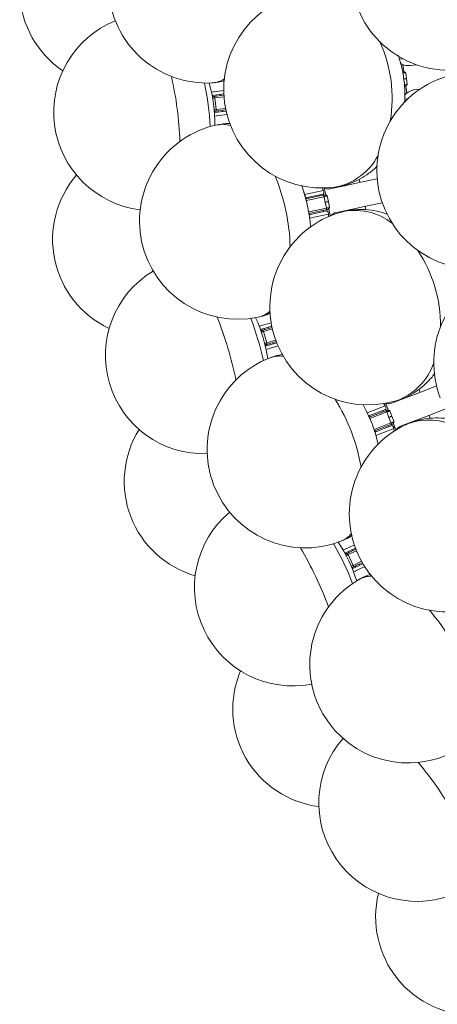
# Model space of a CAD drawing. Header units: millimetres. Extents: x 95 to 591, y 325 to 1119.
# Tile 2 of 55: x 245 to 288, y 386 to 487. Entities that reach past the tile are written whole.
import ezdxf

# ---------------------------------------------------------------- set-up
doc = ezdxf.new("R2010")
doc.units = ezdxf.units.MM

msp = doc.modelspace()

# ---------------------------------------------------------------- linework, layer by layer
at = {"color": 7, "linetype": 'Continuous', "lineweight": 15}
for p, q in [((284.07, 482.58), (284.41, 482.62)), ((284.42, 482.04), (284.52, 481.32)), ((285.21, 481.93), (285.82, 482.01)), ((284.71, 481.2), (284.79, 480.61)), ((284.79, 480.61), (284.87, 480.02)), ((284.81, 479.13), (284.71, 479.85)), ((264.95, 479.24), (266.2, 479.4)), ((264.95, 479.24), (265.31, 479.28)), ((266.21, 479.05), (265.02, 478.89)), ((265.12, 478.78), (265.1, 478.9)), ((265.23, 478.79), (266.22, 478.92)), ((266.23, 478.77), (265.29, 478.65)), ((265.44, 477.46), (265.29, 478.65)), ((265.42, 478.82), (265.4, 478.94)), ((265.85, 478.87), (265.84, 479)), ((286.15, 479.53), (285.54, 479.45)), ((284.95, 478.57), (284.6, 478.52)), ((265.25, 477.15), (266.44, 477.31)), ((266.52, 476.97), (265.27, 476.8)), ((265.63, 476.85), (265.27, 476.8)), ((265.33, 477.17), (265.31, 477.29)), ((266.41, 477.43), (265.42, 477.3)), ((265.44, 477.46), (266.38, 477.58)), ((265.63, 477.21), (265.62, 477.33)), ((266.07, 477.26), (266.05, 477.39)), ((280.05, 470.05), (279.98, 470.38)), ((274.42, 468.83), (276.34, 469.23)), ((276.3, 468.87), (274.52, 468.49)), ((274.55, 468.37), (276.29, 468.74)), ((276.4, 468.6), (274.59, 468.22)), ((276.02, 468.68), (275.99, 468.8)), ((276.34, 469.23), (276.22, 469.48)), ((276.52, 468.02), (276.4, 468.6)), ((276.42, 469.48), (276.57, 468.78)), ((276.72, 468.67), (276.85, 468.09)), ((274.56, 468.37), (274.53, 468.49)), ((274.66, 468.39), (274.63, 468.51)), ((276.65, 467.43), (276.52, 468.02)), ((276.85, 468.09), (276.97, 467.5)), ((280.65, 467.24), (280.57, 467.6)), ((274.84, 467.05), (276.65, 467.43)), ((276.6, 467.27), (274.86, 466.9)), ((274.9, 466.78), (274.87, 466.9)), ((274.88, 466.77), (276.66, 467.15)), ((276.85, 466.83), (274.93, 466.42)), ((275, 466.8), (274.97, 466.92)), ((276.35, 467.09), (276.33, 467.21)), ((276.84, 466.56), (276.85, 466.83)), ((277.02, 466.64), (276.88, 467.34)), ((269.82, 455.42), (271.03, 455.78)), ((269.82, 455.42), (270.16, 455.52)), ((271.09, 455.43), (269.94, 455.09)), ((270.05, 454.99), (270.02, 455.11)), ((270.16, 455.02), (271.12, 455.3)), ((271.15, 455.16), (270.24, 454.89)), ((270.58, 453.74), (270.24, 454.89)), ((270.35, 455.08), (270.31, 455.2)), ((270.77, 455.2), (270.73, 455.32)), ((270.44, 453.41), (271.59, 453.75)), ((270.58, 453.74), (271.49, 454.01)), ((271.54, 453.87), (270.59, 453.58)), ((270.81, 453.52), (270.77, 453.64)), ((271.23, 453.64), (271.19, 453.76)), ((270.51, 453.43), (270.48, 453.55)), ((271.72, 453.42), (270.51, 453.06)), ((270.86, 453.17), (270.51, 453.06)), ((286.17, 448.7), (286.04, 449.04)), ((282.67, 447.58), (282.93, 446.91)), ((280.8, 446.62), (282.63, 447.32)), ((282.65, 446.95), (280.95, 446.3)), ((281, 446.18), (282.66, 446.82)), ((282.78, 446.71), (281.06, 446.04)), ((282.4, 446.72), (282.35, 446.84)), ((282.63, 447.32), (282.47, 447.54)), ((283, 446.15), (282.78, 446.71)), ((283.1, 446.83), (283.31, 446.27)), ((281.01, 446.18), (280.96, 446.3)), ((281.1, 446.22), (281.06, 446.34)), ((281.49, 444.92), (283.21, 445.59)), ((283.21, 445.59), (283, 446.15)), ((283.31, 446.27), (283.53, 445.71)), ((287.19, 446.03), (287.06, 446.37)), ((283.2, 445.42), (281.53, 444.78)), ((281.59, 444.67), (281.54, 444.78)), ((281.57, 444.66), (283.28, 445.32)), ((281.69, 444.71), (281.64, 444.82)), ((283.51, 445.03), (281.68, 444.32)), ((282.98, 445.2), (282.93, 445.32)), ((283.71, 444.86), (283.46, 445.53)), ((283.54, 444.76), (283.51, 445.03)), ((278.35, 432.65), (279.49, 433.2)), ((278.35, 432.65), (278.67, 432.81)), ((279.61, 432.86), (278.52, 432.34)), ((278.75, 432.32), (279.65, 432.74)), ((279.71, 432.6), (278.85, 432.2)), ((279.32, 432.59), (279.27, 432.7)), ((278.65, 432.27), (278.59, 432.38)), ((279.37, 431.11), (278.85, 432.2)), ((278.92, 432.4), (278.87, 432.51)), ((279.27, 430.76), (280.36, 431.28)), ((279.35, 430.8), (279.29, 430.91)), ((279.37, 431.11), (280.22, 431.52)), ((280.3, 431.39), (279.4, 430.96)), ((280.55, 430.98), (279.4, 430.44)), ((279.73, 430.59), (279.4, 430.44)), ((279.62, 430.93), (279.57, 431.04)), ((280.02, 431.12), (279.97, 431.23))]:
    msp.add_line(p, q, dxfattribs=at)
at = {"color": 7, "linetype": 'Continuous', "lineweight": 15, "flags": 128}
for points in [[(284.71, 481.2), (284.67, 481.2), (284.63, 481.19), (284.59, 481.19), (284.54, 481.18), (284.49, 481.18), (284.45, 481.17), (284.41, 481.16), (284.37, 481.16)], [(284.45, 480.57), (284.48, 480.57), (284.53, 480.58), (284.57, 480.58), (284.62, 480.59), (284.66, 480.59), (284.71, 480.6), (284.75, 480.61), (284.79, 480.61)], [(284.53, 479.97), (284.56, 479.98), (284.6, 479.98), (284.65, 479.99), (284.7, 479.99), (284.74, 480), (284.79, 480), (284.83, 480.01), (284.87, 480.02)], [(265.29, 478.65), (265.23, 478.64), (265.17, 478.63), (265.12, 478.63), (265.07, 478.62), (265.07, 478.62)], [(265.1, 478.77), (265.11, 478.78), (265.11, 478.78), (265.13, 478.78), (265.14, 478.78), (265.16, 478.78), (265.18, 478.79), (265.21, 478.79), (265.23, 478.79)], [(265.22, 477.43), (265.27, 477.44), (265.33, 477.44), (265.39, 477.45), (265.44, 477.46)], [(265.42, 477.3), (265.4, 477.3), (265.38, 477.3), (265.36, 477.3), (265.34, 477.29), (265.32, 477.29), (265.31, 477.29), (265.3, 477.29), (265.3, 477.29)], [(277.01, 469.4), (278.61, 469.74), (280.31, 470.1), (281.81, 470.42)], [(276.29, 468.74), (276.32, 468.74), (276.35, 468.75), (276.38, 468.75), (276.41, 468.76), (276.44, 468.77), (276.47, 468.77), (276.5, 468.78), (276.53, 468.79)], [(276.4, 468.6), (276.39, 468.63), (276.38, 468.66), (276.37, 468.68), (276.35, 468.7), (276.34, 468.72), (276.32, 468.73), (276.31, 468.74), (276.29, 468.74)], [(276.34, 469.23), (276.36, 469.18), (276.37, 469.12), (276.38, 469.06), (276.38, 469), (276.37, 468.95), (276.35, 468.91), (276.33, 468.88), (276.3, 468.87)], [(276.72, 468.67), (276.69, 468.67), (276.66, 468.66), (276.62, 468.65), (276.58, 468.64), (276.53, 468.63), (276.48, 468.62), (276.44, 468.61), (276.4, 468.6)], [(276.52, 468.02), (276.56, 468.03), (276.61, 468.04), (276.65, 468.05), (276.7, 468.06), (276.74, 468.07), (276.78, 468.07), (276.82, 468.08), (276.85, 468.09)], [(282.33, 467.97), (280.83, 467.66), (279.13, 467.29), (277.53, 466.96)], [(276.65, 467.43), (276.65, 467.4), (276.65, 467.37), (276.65, 467.35), (276.65, 467.32), (276.64, 467.3), (276.63, 467.29), (276.62, 467.27), (276.6, 467.27)], [(276.84, 467.32), (276.81, 467.31), (276.78, 467.31), (276.75, 467.3), (276.72, 467.29), (276.69, 467.29), (276.66, 467.28), (276.63, 467.27), (276.6, 467.27)], [(276.65, 467.43), (276.69, 467.44), (276.73, 467.45), (276.78, 467.46), (276.82, 467.47), (276.87, 467.48), (276.91, 467.49), (276.94, 467.49), (276.97, 467.5)], [(276.66, 467.15), (276.7, 467.15), (276.73, 467.14), (276.76, 467.11), (276.79, 467.06), (276.81, 467.01), (276.83, 466.95), (276.84, 466.89), (276.85, 466.83)], [(270.24, 454.89), (270.19, 454.87), (270.13, 454.86), (270.08, 454.84), (270.03, 454.83), (270.03, 454.83)], [(270.04, 454.99), (270.04, 454.99), (270.05, 454.99), (270.06, 454.99), (270.08, 455), (270.1, 455), (270.12, 455.01), (270.14, 455.01), (270.16, 455.02)], [(270.37, 453.68), (270.42, 453.69), (270.47, 453.7), (270.53, 453.72), (270.58, 453.74)], [(270.59, 453.58), (270.56, 453.58), (270.54, 453.57), (270.52, 453.56), (270.5, 453.56), (270.49, 453.55), (270.48, 453.55), (270.47, 453.55), (270.47, 453.55)], [(283.27, 447.59), (284.79, 448.17), (286.42, 448.8), (287.85, 449.35)], [(282.63, 447.32), (282.66, 447.27), (282.68, 447.21), (282.7, 447.15), (282.71, 447.09), (282.7, 447.04), (282.69, 447), (282.67, 446.97), (282.65, 446.95)], [(282.66, 446.82), (282.69, 446.83), (282.71, 446.84), (282.74, 446.85), (282.77, 446.86), (282.8, 446.87), (282.83, 446.88), (282.86, 446.9), (282.89, 446.91)], [(282.78, 446.71), (282.77, 446.73), (282.76, 446.76), (282.74, 446.78), (282.73, 446.8), (282.71, 446.81), (282.69, 446.82), (282.68, 446.82), (282.66, 446.82)], [(283.1, 446.83), (283.07, 446.82), (283.04, 446.8), (283, 446.79), (282.96, 446.77), (282.91, 446.76), (282.87, 446.74), (282.82, 446.72), (282.78, 446.71)], [(288.74, 447.01), (287.32, 446.46), (285.69, 445.84), (284.17, 445.26)], [(283, 446.15), (283.04, 446.16), (283.08, 446.18), (283.13, 446.2), (283.17, 446.21), (283.21, 446.23), (283.25, 446.24), (283.28, 446.26), (283.31, 446.27)], [(283.21, 445.59), (283.22, 445.56), (283.23, 445.53), (283.23, 445.5), (283.23, 445.48), (283.23, 445.46), (283.22, 445.44), (283.21, 445.43), (283.2, 445.42)], [(283.21, 445.59), (283.25, 445.6), (283.3, 445.62), (283.34, 445.64), (283.39, 445.65), (283.43, 445.67), (283.47, 445.68), (283.5, 445.7), (283.53, 445.71)], [(283.43, 445.51), (283.4, 445.5), (283.37, 445.48), (283.34, 445.47), (283.31, 445.46), (283.28, 445.45), (283.25, 445.44), (283.22, 445.43), (283.2, 445.42)], [(283.28, 445.32), (283.31, 445.32), (283.34, 445.31), (283.38, 445.28), (283.41, 445.25), (283.45, 445.2), (283.47, 445.14), (283.5, 445.09), (283.51, 445.03)], [(278.64, 432.26), (278.64, 432.26), (278.65, 432.26), (278.66, 432.27), (278.67, 432.28), (278.69, 432.29), (278.71, 432.3), (278.73, 432.31), (278.75, 432.32)], [(278.85, 432.2), (278.8, 432.17), (278.75, 432.15), (278.7, 432.12), (278.65, 432.1), (278.65, 432.1)], [(279.17, 431.02), (279.21, 431.04), (279.26, 431.06), (279.32, 431.09), (279.37, 431.11)], [(279.4, 430.96), (279.38, 430.95), (279.36, 430.94), (279.34, 430.93), (279.32, 430.92), (279.3, 430.92), (279.29, 430.91), (279.28, 430.91), (279.28, 430.91)]]:
    msp.add_lwpolyline(points, dxfattribs=at)
at = {"color": 7, "linetype": 'Continuous', "lineweight": 15}
for centre, radius, start, end in [((255.44, 489.68), 10, 130.1778, 235.8222), ((289.12, 491.45), 10, 183, 273), ((264.47, 490.16), 10, 183, 273), ((276.2, 479.48), 10, 97.5, 187.5), ((258.9, 477.2), 10, 111.8979, 263.1021), ((269.58, 478.61), 13.75, 350.3525, 24.6476), ((285.15, 483.6), 1.72, 234.3169, 244.9184), ((224.63, 472.69), 37.15, 2.3565, 12.6433), ((291.77, 471.26), 10, 102, 192), ((235.66, 474.14), 29.2, 3.1063, 11.8936), ((249.93, 476.02), 15.36, 359.3632, 15.6368), ((264.83, 482.87), 2.7, 273.4176, 302.0303), ((265.12, 478.63), 0.15, 97.5, 121.8319), ((265.11, 478.66), 0.177, 356.1258, 47.896), ((285.91, 477.82), 1.72, 130.0729, 140.5292), ((276.2, 479.48), 10, 187.5, 277.5), ((265.28, 477.44), 0.15, 253.1681, 277.5), ((265.28, 477.4), 0.177, 327.0926, 18.8874), ((267.63, 466.13), 10, 102, 192), ((266.09, 473.26), 2.7, 72.9705, 101.5814), ((276.37, 475.72), 6.26, 280.4865, 331.9582), ((258.79, 464.25), 10, 139.1778, 244.8222), ((253.67, 463.16), 19.28, 0.9691, 23.0308), ((259.83, 464.47), 15.23, 3.9254, 20.0744), ((259.7, 464.44), 15.36, 6.6511, 17.3489), ((291.77, 471.26), 10, 192, 282), ((280.89, 457.42), 10, 106.5, 196.5), ((279.56, 461.15), 6.05, 51.0828, 104.4724), ((267.63, 466.13), 10, 192, 282), ((274.49, 455.52), 13.75, 359.3529, 33.6471), ((264.16, 452.46), 10, 120.8979, 272.1021), ((297.56, 451.74), 10, 111, 201), ((269.13, 458.99), 2.7, 282.4182, 311.0301), ((231.03, 442.65), 37.13, 11.3539, 21.6461), ((241.68, 445.8), 29.2, 12.1068, 20.8934), ((255.48, 449.89), 15.36, 8.3205, 24.6368), ((270.08, 454.84), 0.15, 106.5, 130.8319), ((270.06, 454.87), 0.177, 5.125, 56.8965), ((280.89, 457.42), 10, 196.5, 286.5), ((270.42, 453.65), 0.177, 336.1114, 27.8678), ((270.42, 453.69), 0.15, 262.1681, 286.5), ((274.51, 442.89), 10, 111, 201), ((271.88, 449.7), 2.7, 81.9703, 110.5815), ((281.64, 453.73), 6.26, 289.4866, 340.9583), ((261.18, 437.77), 19.28, 9.9697, 32.0302), ((267.07, 440.03), 15.23, 12.9249, 29.0749), ((266.94, 439.98), 15.36, 15.6511, 26.3489), ((287.08, 439.84), 6.05, 60.0825, 113.4727), ((266.08, 439.65), 10, 148.1778, 253.8222), ((288.97, 436.36), 10, 115.5, 205.5), ((274.51, 442.89), 10, 201, 291), ((273.22, 428.85), 10, 129.8979, 281.1021), ((277.11, 436.07), 2.7, 291.4186, 320.0293), ((242.02, 413.96), 37.16, 20.3574, 30.6427), ((252.06, 418.75), 29.2, 21.1066, 29.8935), ((265.06, 424.95), 15.36, 17.3632, 33.6795), ((278.7, 432.13), 0.15, 115.5, 139.8319), ((278.68, 432.15), 0.177, 14.1232, 65.8972), ((288.97, 436.36), 10, 205.5, 295.5), ((279.22, 431.04), 0.15, 271.1681, 295.5), ((279.23, 431.01), 0.178, 345.1197, 36.8572), ((284.95, 421.01), 10, 120, 210), ((281.28, 427.32), 2.7, 90.97, 119.5819), ((272.58, 413.88), 19.28, 18.9695, 41.0304), ((277.12, 416.5), 10, 157.1778, 262.8222), ((284.95, 421.01), 10, 210, 300), ((285.87, 406.94), 10, 138.8979, 290.1021), ((257.39, 387.37), 37.14, 29.3552, 39.6447), ((291.65, 395.35), 10, 166.1778, 271.8222)]:
    msp.add_arc(centre, radius, start, end, dxfattribs=at)
for points, knots in [([(284.59, 478.19), (284.61, 478.54), (284.65, 479.3), (284.55, 480.5), (284.33, 481.76), (284.08, 482.57), (283.95, 482.98)], [0, 0, 0, 0, 0.212667, 0.474229, 0.73694, 1, 1, 1, 1]), ([(285.21, 481.93), (285, 481.92), (284.73, 481.92), (284.47, 482.02), (284.42, 482.04)], [0, 0, 0, 0, 0.799522, 1, 1, 1, 1]), ([(284.52, 481.32), (284.55, 481.31), (284.62, 481.28), (284.68, 481.23), (284.71, 481.21), (284.71, 481.2)], [0, 0, 0, 0, 0.482089, 0.991857, 1, 1, 1, 1]), ([(265, 480.18), (265.28, 480.2), (265.72, 480.23), (266.14, 480.36), (266.28, 480.4)], [0, 0, 0, 0, 0.659239, 1, 1, 1, 1]), ([(284.87, 480.02), (284.87, 480.01), (284.84, 479.98), (284.8, 479.92), (284.74, 479.87), (284.71, 479.85)], [0, 0, 0, 0, 0.008109, 0.517893, 1, 1, 1, 1]), ([(284.81, 479.13), (284.99, 479.25), (285.22, 479.4), (285.49, 479.44), (285.54, 479.45)], [0, 0, 0, 0, 0.799514, 1, 1, 1, 1]), ([(266.87, 476.02), (266.61, 476.03), (266.17, 476.04), (265.74, 475.93), (265.55, 475.89)], [0, 0, 0, 0, 0.574394, 1, 1, 1, 1]), ([(277.51, 469.58), (277.7, 469.61), (278.26, 469.67), (279.12, 469.95), (280.09, 470.39), (280.98, 470.97), (281.57, 471.44), (281.83, 471.73), (281.85, 471.75)], [0, 0, 0, 0, 0.1209056, 0.3363188, 0.5503678, 0.7646332, 0.9806476, 1, 1, 1, 1]), ([(278.28, 469.72), (278.3, 469.71), (278.38, 469.69), (278.45, 469.7), (278.5, 469.72)], [0, 0, 0, 0, 0.3443771, 1, 1, 1, 1]), ([(277.01, 469.4), (276.86, 469.39), (276.66, 469.38), (276.46, 469.48), (276.42, 469.5)], [0, 0, 0, 0, 0.799522, 1, 1, 1, 1]), ([(276.57, 468.78), (276.59, 468.77), (276.65, 468.75), (276.7, 468.7), (276.72, 468.67), (276.72, 468.67)], [0, 0, 0, 0, 0.482137, 0.991886, 1, 1, 1, 1]), ([(276.97, 467.5), (276.97, 467.5), (276.96, 467.47), (276.93, 467.4), (276.89, 467.36), (276.88, 467.34)], [0, 0, 0, 0, 0.008121, 0.517869, 1, 1, 1, 1]), ([(277.03, 466.62), (277.15, 466.75), (277.31, 466.9), (277.5, 466.95), (277.53, 466.96)], [0, 0, 0, 0, 0.799504, 1, 1, 1, 1]), ([(282.84, 466.79), (282.77, 466.83), (282.33, 467.01), (281.49, 467.2), (280.35, 467.33), (279.24, 467.27), (278.46, 467.15), (278.07, 467), (278.02, 466.99)], [0, 0, 0, 0, 0.051201, 0.288779, 0.521029, 0.747665, 0.969617, 1, 1, 1, 1]), ([(269.71, 456.36), (270, 456.42), (270.42, 456.52), (270.81, 456.71), (270.95, 456.78)], [0, 0, 0, 0, 0.659232, 1, 1, 1, 1]), ([(272.21, 452.54), (271.96, 452.51), (271.52, 452.45), (271.11, 452.28), (270.93, 452.21)], [0, 0, 0, 0, 0.574394, 1, 1, 1, 1]), ([(283.73, 447.85), (283.92, 447.9), (284.45, 448.05), (285.27, 448.46), (286.16, 449.05), (286.94, 449.76), (287.45, 450.31), (287.66, 450.64), (287.68, 450.67)], [0, 0, 0, 0, 0.120905, 0.336317, 0.550367, 0.764634, 0.980648, 1, 1, 1, 1]), ([(283.27, 447.59), (283.12, 447.56), (282.92, 447.51), (282.71, 447.58), (282.66, 447.59)], [0, 0, 0, 0, 0.7995195, 1, 1, 1, 1]), ([(284.47, 448.1), (284.5, 448.1), (284.57, 448.09), (284.64, 448.11), (284.69, 448.13)], [0, 0, 0, 0, 0.3400202, 1, 1, 1, 1]), ([(282.93, 446.91), (282.95, 446.9), (283.01, 446.89), (283.07, 446.85), (283.1, 446.83), (283.1, 446.83)], [0, 0, 0, 0, 0.4821278, 0.9918867, 1, 1, 1, 1]), ([(283.53, 445.71), (283.53, 445.71), (283.52, 445.67), (283.5, 445.6), (283.47, 445.55), (283.46, 445.53)], [0, 0, 0, 0, 0.008123, 0.51788, 1, 1, 1, 1]), ([(289.44, 445.93), (289.35, 445.95), (288.89, 446.06), (288.03, 446.12), (286.89, 446.07), (285.8, 445.83), (285.05, 445.59), (284.69, 445.39), (284.65, 445.36)], [0, 0, 0, 0, 0.0511998, 0.2887804, 0.5210296, 0.7476675, 0.9696191, 1, 1, 1, 1]), ([(283.72, 444.85), (283.82, 444.99), (283.95, 445.16), (284.13, 445.24), (284.17, 445.26)], [0, 0, 0, 0, 0.799508, 1, 1, 1, 1]), ([(278.1, 433.56), (278.37, 433.67), (278.78, 433.83), (279.13, 434.09), (279.25, 434.17)], [0, 0, 0, 0, 0.659244, 1, 1, 1, 1]), ([(281.17, 430.19), (280.92, 430.11), (280.5, 429.98), (280.12, 429.75), (279.95, 429.65)], [0, 0, 0, 0, 0.574391, 1, 1, 1, 1])]:
    msp.add_open_spline(points, degree=3, knots=knots, dxfattribs=at)
for points in [[(284.47, 481.32), (284.52, 481.32)], [(284.71, 479.85), (284.66, 479.84)], [(276.53, 468.79), (276.57, 468.78)], [(276.88, 467.34), (276.84, 467.32)], [(279.02, 467.27), (278.85, 467.18)], [(282.89, 446.91), (282.93, 446.91)], [(285.58, 445.8), (285.43, 445.68)], [(283.46, 445.53), (283.43, 445.51)]]:
    msp.add_open_spline(points, degree=1, dxfattribs=at)

doc.saveas('drawing.dxf')
